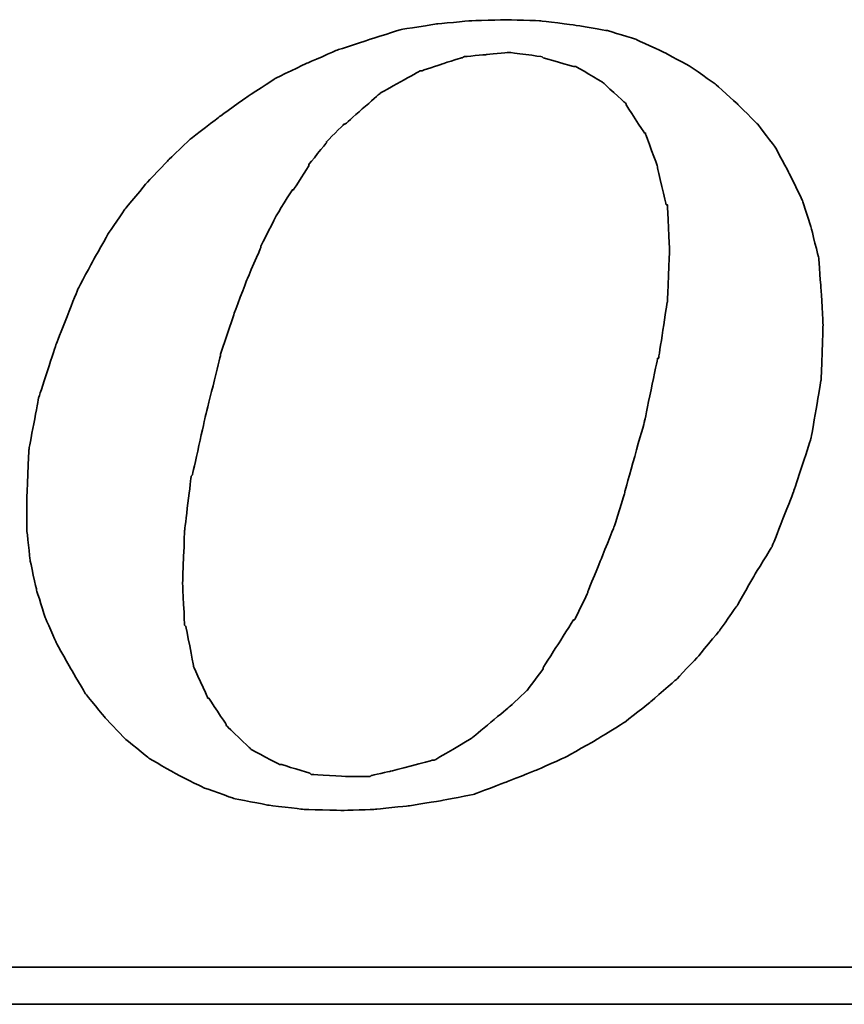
# Model space of a CAD drawing. Header units: millimetres. Extents: x 775 to 1080, y 434 to 536.
# Tile 40 of 47: x 1007.7 to 1011.2, y 463.09 to 467.27. Entities that reach past the tile are written whole.
import ezdxf

# ---------------------------------------------------------------- set-up
doc = ezdxf.new("R2010")
doc.units = ezdxf.units.MM
doc.header["$LTSCALE"] = 0.15
doc.layers.add('DIM', color=4, linetype='CONTINUOUS')
doc.layers.add('layer 1', color=7, linetype='CONTINUOUS')

# ---------------------------------------------------------------- blocks, each defined once
blk = doc.blocks.new('TBI MOTION logo(完整正式版)')
at = {"layer": 'layer 1', "color": 22, "lineweight": 35}
for points, knots in [([(35.79625, -6.98375), (35.79625, -6.98375), (36.23125, -7.43875), (36.23125, -7.43875), (36.23125, -7.43875), (36.23125, -7.43875), (36.75625, -7.87125), (36.75625, -7.87125), (36.75625, -7.87125), (36.75625, -7.87125), (37.33125, -8.20375), (37.33125, -8.20375), (37.33125, -8.20375), (37.33125, -8.20375), (37.95625, -8.51875), (37.95625, -8.51875), (37.95625, -8.51875), (37.95625, -8.51875), (38.62625, -8.75875), (38.62625, -8.75875), (38.62625, -8.75875), (38.62625, -8.75875), (39.37125, -8.90375), (39.37125, -8.90375), (39.37125, -8.90375), (39.37125, -8.90375), (40.14125, -8.99875), (40.14125, -8.99875), (40.14125, -8.99875), (40.14125, -8.99875), (41.02625, -9.02375), (41.02625, -9.02375), (41.02625, -9.02375), (41.02625, -9.02375), (41.74625, -8.99875), (41.74625, -8.99875), (41.74625, -8.99875), (41.74625, -8.99875), (42.46625, -8.92375), (42.46625, -8.92375), (42.46625, -8.92375), (42.46625, -8.92375), (43.21125, -8.80625), (43.21125, -8.80625), (43.21125, -8.80625), (43.21125, -8.80625), (43.93125, -8.66375), (43.93125, -8.66375), (43.93125, -8.66375), (43.93125, -8.66375), (44.62625, -8.39875), (44.62625, -8.39875), (44.62625, -8.39875), (44.62625, -8.39875), (45.29625, -8.13375), (45.29625, -8.13375), (45.29625, -8.13375), (45.29625, -8.13375), (45.94625, -7.84375), (45.94625, -7.84375), (45.94625, -7.84375), (45.94625, -7.84375), (46.61625, -7.46375), (46.61625, -7.46375), (46.61625, -7.46375), (46.61625, -7.46375), (47.24125, -7.07875), (47.24125, -7.07875), (47.24125, -7.07875), (47.24125, -7.07875), (47.81625, -6.62375), (47.81625, -6.62375), (47.81625, -6.62375), (47.81625, -6.62375), (48.36875, -6.14375), (48.36875, -6.14375), (48.36875, -6.14375), (48.36875, -6.14375), (48.84625, -5.64125), (48.84625, -5.64125), (48.84625, -5.64125), (48.84625, -5.64125), (49.32625, -5.06375), (49.32625, -5.06375), (49.32625, -5.06375), (49.32625, -5.06375), (49.71125, -4.51374), (49.71125, -4.51374), (49.71125, -4.51374), (49.71125, -4.51374), (50.09625, -3.83874), (50.09625, -3.83874), (50.09625, -3.83874), (50.09625, -3.83874), (50.48125, -3.21374), (50.48125, -3.21374), (50.48125, -3.21374), (50.48125, -3.21374), (50.96125, -1.99125), (50.96125, -1.99125), (50.96125, -1.99125), (50.96125, -1.99125), (51.34375, -0.81875), (51.34375, -0.81875), (51.34375, -0.81875), (51.34375, -0.81875), (51.56125, 0.45624), (51.56125, 0.45624), (51.56125, 0.45624), (51.56125, 0.45624), (51.60625, 1.67624), (51.60625, 1.67624), (51.60625, 1.67624), (51.60625, 1.67624), (51.56125, 2.44625), (51.56125, 2.44625), (51.56125, 2.44625), (51.56125, 2.44625), (51.51125, 3.14125), (51.51125, 3.14125), (51.51125, 3.14125), (51.51125, 3.14125), (51.34375, 3.81125), (51.34375, 3.81125), (51.34375, 3.81125), (51.34375, 3.81125), (51.15125, 4.41125), (51.15125, 4.41125), (51.15125, 4.41125), (51.15125, 4.41125), (50.86125, 5.01125), (50.86125, 5.01125), (50.86125, 5.01125), (50.86125, 5.01125), (50.55125, 5.58875), (50.55125, 5.58875), (50.55125, 5.58875), (50.55125, 5.58875), (50.16625, 6.09125), (50.16625, 6.09125), (50.16625, 6.09125), (50.16625, 6.09125), (49.71125, 6.54875), (49.71125, 6.54875), (49.71125, 6.54875), (49.71125, 6.54875), (49.23125, 6.98125), (49.23125, 6.98125), (49.23125, 6.98125), (49.23125, 6.98125), (48.67875, 7.36625), (48.67875, 7.36625), (48.67875, 7.36625), (48.67875, 7.36625), (48.10375, 7.67625), (48.10375, 7.67625), (48.10375, 7.67625), (48.10375, 7.67625), (47.48125, 7.96375), (47.48125, 7.96375), (47.48125, 7.96375), (47.48125, 7.96375), (46.85625, 8.15625), (46.85625, 8.15625), (46.85625, 8.15625), (46.85625, 8.15625), (46.13625, 8.27624), (46.13625, 8.27624), (46.13625, 8.27624), (46.13625, 8.27624), (45.39125, 8.37125), (45.39125, 8.37125), (45.39125, 8.37125), (45.39125, 8.37125), (44.62625, 8.39624), (44.62625, 8.39624), (44.62625, 8.39624), (44.62625, 8.39624), (43.83625, 8.37125), (43.83625, 8.37125), (43.83625, 8.37125), (43.83625, 8.37125), (43.09125, 8.30125), (43.09125, 8.30125), (43.09125, 8.30125), (43.09125, 8.30125), (42.32125, 8.18125), (42.32125, 8.18125), (42.32125, 8.18125), (42.32125, 8.18125), (41.62875, 7.96375), (41.62875, 7.96375), (41.62875, 7.96375), (41.62875, 7.96375), (40.90625, 7.72625), (40.90625, 7.72625), (40.90625, 7.72625), (40.90625, 7.72625), (40.23624, 7.43625), (40.23624, 7.43625), (40.23624, 7.43625), (40.23624, 7.43625), (39.54124, 7.10125), (39.54124, 7.10125), (39.54124, 7.10125), (39.54124, 7.10125), (38.91625, 6.69125), (38.91625, 6.69125), (38.91625, 6.69125), (38.91625, 6.69125), (38.31625, 6.26125), (38.31625, 6.26125), (38.31625, 6.26125), (38.31625, 6.26125), (37.69125, 5.78125), (37.69125, 5.78125), (37.69125, 5.78125), (37.69125, 5.78125), (37.18625, 5.30125), (37.18625, 5.30125), (37.18625, 5.30125), (37.18625, 5.30125), (36.70625, 4.79624), (36.70625, 4.79624), (36.70625, 4.79624), (36.70625, 4.79624), (36.23125, 4.22125), (36.23125, 4.22125), (36.23125, 4.22125), (36.23125, 4.22125), (35.87124, 3.69375), (35.87124, 3.69375), (35.87124, 3.69375), (35.87124, 3.69375), (35.53125, 3.09125), (35.53125, 3.09125), (35.53125, 3.09125), (35.53125, 3.09125), (35.19875, 2.47125), (35.19875, 2.47125), (35.19875, 2.47125), (35.19875, 2.47125), (34.71625, 1.24625), (34.71625, 1.24625), (34.71625, 1.24625), (34.71625, 1.24625), (34.33125, 0.06874), (34.33125, 0.06874), (34.33125, 0.06874), (34.33125, 0.06874), (34.11625, -1.07875), (34.11625, -1.07875), (34.11625, -1.07875), (34.11625, -1.07875), (34.07125, -2.15875), (34.07125, -2.15875), (34.07125, -2.15875), (34.07125, -2.15875), (34.07125, -2.85375), (34.07125, -2.85375), (34.07125, -2.85375), (34.07125, -2.85375), (34.14125, -3.50375), (34.14125, -3.50375), (34.14125, -3.50375), (34.14125, -3.50375), (34.28625, -4.17375), (34.28625, -4.17375), (34.28625, -4.17375), (34.28625, -4.17375), (34.47625, -4.77624), (34.47625, -4.77624), (34.47625, -4.77624), (34.47625, -4.77624), (34.71625, -5.32625), (34.71625, -5.32625), (34.71625, -5.32625), (34.71625, -5.32625), (35.05375, -5.92875), (35.05375, -5.92875), (35.05375, -5.92875), (35.05375, -5.92875), (35.36375, -6.45375), (35.36375, -6.45375), (35.36375, -6.45375), (35.36375, -6.45375), (35.79625, -6.98375), (35.79625, -6.98375)], [0, 0, 0, 0, 0.01388889, 0.01388889, 0.01388889, 0.0138889, 0.02777778, 0.02777778, 0.02777778, 0.02777779, 0.04166667, 0.04166667, 0.04166667, 0.04166668, 0.05555556, 0.05555556, 0.05555556, 0.05555557, 0.06944444, 0.06944444, 0.06944444, 0.06944445, 0.08333333, 0.08333333, 0.08333333, 0.08333334, 0.09722222, 0.09722222, 0.09722222, 0.09722223, 0.11111111, 0.11111111, 0.11111111, 0.11111112, 0.125, 0.125, 0.125, 0.12500001, 0.13888889, 0.13888889, 0.13888889, 0.1388889, 0.15277778, 0.15277778, 0.15277778, 0.15277779, 0.16666667, 0.16666667, 0.16666667, 0.16666668, 0.18055556, 0.18055556, 0.18055556, 0.18055557, 0.19444444, 0.19444444, 0.19444444, 0.19444445, 0.20833333, 0.20833333, 0.20833333, 0.20833334, 0.22222222, 0.22222222, 0.22222222, 0.22222223, 0.23611111, 0.23611111, 0.23611111, 0.23611112, 0.25, 0.25, 0.25, 0.25000001, 0.26388889, 0.26388889, 0.26388889, 0.2638889, 0.27777778, 0.27777778, 0.27777778, 0.27777779, 0.29166667, 0.29166667, 0.29166667, 0.29166668, 0.30555556, 0.30555556, 0.30555556, 0.30555557, 0.31944444, 0.31944444, 0.31944444, 0.31944445, 0.33333333, 0.33333333, 0.33333333, 0.33333334, 0.34722222, 0.34722222, 0.34722222, 0.34722223, 0.36111111, 0.36111111, 0.36111111, 0.36111112, 0.375, 0.375, 0.375, 0.37500001, 0.38888889, 0.38888889, 0.38888889, 0.3888889, 0.40277778, 0.40277778, 0.40277778, 0.40277779, 0.41666667, 0.41666667, 0.41666667, 0.41666668, 0.43055556, 0.43055556, 0.43055556, 0.43055557, 0.44444444, 0.44444444, 0.44444444, 0.44444445, 0.45833333, 0.45833333, 0.45833333, 0.45833334, 0.47222222, 0.47222222, 0.47222222, 0.47222223, 0.48611111, 0.48611111, 0.48611111, 0.48611112, 0.5, 0.5, 0.5, 0.50000001, 0.51388889, 0.51388889, 0.51388889, 0.5138889, 0.52777778, 0.52777778, 0.52777778, 0.52777779, 0.54166667, 0.54166667, 0.54166667, 0.54166668, 0.55555556, 0.55555556, 0.55555556, 0.55555557, 0.56944444, 0.56944444, 0.56944444, 0.56944445, 0.58333333, 0.58333333, 0.58333333, 0.58333334, 0.59722222, 0.59722222, 0.59722222, 0.59722223, 0.61111111, 0.61111111, 0.61111111, 0.61111112, 0.625, 0.625, 0.625, 0.62500001, 0.63888889, 0.63888889, 0.63888889, 0.6388889, 0.65277778, 0.65277778, 0.65277778, 0.65277779, 0.66666667, 0.66666667, 0.66666667, 0.66666668, 0.68055556, 0.68055556, 0.68055556, 0.68055557, 0.69444444, 0.69444444, 0.69444444, 0.69444445, 0.70833333, 0.70833333, 0.70833333, 0.70833334, 0.72222222, 0.72222222, 0.72222222, 0.72222223, 0.73611111, 0.73611111, 0.73611111, 0.73611112, 0.75, 0.75, 0.75, 0.75000001, 0.76388889, 0.76388889, 0.76388889, 0.7638889, 0.77777778, 0.77777778, 0.77777778, 0.77777779, 0.79166667, 0.79166667, 0.79166667, 0.79166668, 0.80555556, 0.80555556, 0.80555556, 0.80555557, 0.81944444, 0.81944444, 0.81944444, 0.81944445, 0.83333333, 0.83333333, 0.83333333, 0.83333334, 0.84722222, 0.84722222, 0.84722222, 0.84722223, 0.86111111, 0.86111111, 0.86111111, 0.86111112, 0.875, 0.875, 0.875, 0.87500001, 0.88888889, 0.88888889, 0.88888889, 0.8888889, 0.90277778, 0.90277778, 0.90277778, 0.90277779, 0.91666667, 0.91666667, 0.91666667, 0.91666668, 0.93055556, 0.93055556, 0.93055556, 0.93055557, 0.94444444, 0.94444444, 0.94444444, 0.94444445, 0.95833333, 0.95833333, 0.95833333, 0.95833334, 0.97222222, 0.97222222, 0.97222222, 0.97222223, 0.98611111, 0.98611111, 0.98611111, 0.98611112, 1, 1, 1, 1]), ([(38.33875, 1.03124), (38.33875, 1.03124), (38.62625, 1.89625), (38.62625, 1.89625), (38.62625, 1.89625), (38.62625, 1.89625), (38.91625, 2.66375), (38.91625, 2.66375), (38.91625, 2.66375), (38.91625, 2.66375), (39.22625, 3.38125), (39.22625, 3.38125), (39.22625, 3.38125), (39.22625, 3.38125), (39.22625, 3.40624), (39.22625, 3.40624), (39.22625, 3.40624), (39.22625, 3.40624), (39.56124, 4.07624), (39.56124, 4.07624), (39.56124, 4.07624), (39.56124, 4.07624), (39.92125, 4.65125), (39.92125, 4.65125), (39.92125, 4.65125), (39.92125, 4.65125), (39.94625, 4.65125), (39.94625, 4.65125), (39.94625, 4.65125), (39.94625, 4.65125), (40.28125, 5.17875), (40.28125, 5.17875), (40.28125, 5.17875), (40.28125, 5.17875), (40.28125, 5.20375), (40.28125, 5.20375), (40.28125, 5.20375), (40.28125, 5.20375), (40.66875, 5.68625), (40.66875, 5.68625), (40.66875, 5.68625), (40.66875, 5.68625), (40.66875, 5.70625), (40.66875, 5.70625), (40.66875, 5.70625), (40.66875, 5.70625), (41.05124, 6.09125), (41.05124, 6.09125), (41.05124, 6.09125), (41.05124, 6.09125), (41.07625, 6.09125), (41.07625, 6.09125), (41.07625, 6.09125), (41.07625, 6.09125), (41.84125, 6.76625), (41.84125, 6.76625), (41.84125, 6.76625), (41.84125, 6.76625), (41.86625, 6.78625), (41.86625, 6.78625), (41.86625, 6.78625), (41.86625, 6.78625), (42.73125, 7.26624), (42.73125, 7.26624), (42.73125, 7.26624), (42.73125, 7.26624), (42.75625, 7.26624), (42.75625, 7.26624), (42.75625, 7.26624), (42.75625, 7.26624), (43.18625, 7.41125), (43.18625, 7.41125), (43.18625, 7.41125), (43.18625, 7.41125), (43.64125, 7.55625), (43.64125, 7.55625), (43.64125, 7.55625), (43.64125, 7.55625), (43.66625, 7.55625), (43.66625, 7.55625), (43.66625, 7.55625), (43.66625, 7.55625), (43.69125, 7.58124), (43.69125, 7.58124), (43.69125, 7.58124), (43.69125, 7.58124), (44.19125, 7.62625), (44.19125, 7.62625), (44.19125, 7.62625), (44.19125, 7.62625), (44.67125, 7.67625), (44.67125, 7.67625), (44.67125, 7.67625), (44.67125, 7.67625), (44.69625, 7.67625), (44.69625, 7.67625), (44.69625, 7.67625), (44.69625, 7.67625), (45.41875, 7.58124), (45.41875, 7.58124), (45.41875, 7.58124), (45.41875, 7.58124), (45.44125, 7.55625), (45.44125, 7.55625), (45.44125, 7.55625), (45.44125, 7.55625), (46.11125, 7.36625), (46.11125, 7.36625), (46.11125, 7.36625), (46.11125, 7.36625), (46.13625, 7.36625), (46.13625, 7.36625), (46.13625, 7.36625), (46.13625, 7.36625), (46.15875, 7.36625), (46.15875, 7.36625), (46.15875, 7.36625), (46.15875, 7.36625), (46.73625, 7.02624), (46.73625, 7.02624), (46.73625, 7.02624), (46.73625, 7.02624), (46.76125, 7.00624), (46.76125, 7.00624), (46.76125, 7.00624), (46.76125, 7.00624), (47.24125, 6.57124), (47.24125, 6.57124), (47.24125, 6.57124), (47.24125, 6.57124), (47.26625, 6.54875), (47.26625, 6.54875), (47.26625, 6.54875), (47.26625, 6.54875), (47.26625, 6.52375), (47.26625, 6.52375), (47.26625, 6.52375), (47.26625, 6.52375), (47.67375, 5.89875), (47.67375, 5.89875), (47.67375, 5.89875), (47.67375, 5.89875), (47.69625, 5.89875), (47.69625, 5.89875), (47.69625, 5.89875), (47.69625, 5.89875), (47.69625, 5.87625), (47.69625, 5.87625), (47.69625, 5.87625), (47.69625, 5.87625), (47.96125, 5.15625), (47.96125, 5.15625), (47.96125, 5.15625), (47.96125, 5.15625), (47.96125, 5.13125), (47.96125, 5.13125), (47.96125, 5.13125), (47.96125, 5.13125), (48.15125, 4.31875), (48.15125, 4.31875), (48.15125, 4.31875), (48.15125, 4.31875), (48.17625, 4.31875), (48.17625, 4.31875), (48.17625, 4.31875), (48.17625, 4.31875), (48.17625, 4.29125), (48.17625, 4.29125), (48.17625, 4.29125), (48.17625, 4.29125), (48.22625, 3.33125), (48.22625, 3.33125), (48.22625, 3.33125), (48.22625, 3.33125), (48.22625, 3.30875), (48.22625, 3.30875), (48.22625, 3.30875), (48.22625, 3.30875), (48.17625, 2.20624), (48.17625, 2.20624), (48.17625, 2.20624), (48.17625, 2.20624), (48.17625, 2.18124), (48.17625, 2.18124), (48.17625, 2.18124), (48.17625, 2.18124), (47.98375, 0.93624), (47.98375, 0.93624), (47.98375, 0.93624), (47.98375, 0.93624), (47.96125, 0.93624), (47.96125, 0.93624), (47.96125, 0.93624), (47.96125, 0.93624), (47.67375, -0.45874), (47.67375, -0.45874), (47.67375, -0.45874), (47.67375, -0.45874), (47.24125, -1.99125), (47.24125, -1.99125), (47.24125, -1.99125), (47.24125, -1.99125), (47.24125, -2.01874), (47.24125, -2.01874), (47.24125, -2.01874), (47.24125, -2.01874), (47.00125, -2.78375), (47.00125, -2.78375), (47.00125, -2.78375), (47.00125, -2.78375), (46.71125, -3.50375), (46.71125, -3.50375), (46.71125, -3.50375), (46.71125, -3.50375), (46.42625, -4.19875), (46.42625, -4.19875), (46.42625, -4.19875), (46.42625, -4.19875), (46.42625, -4.22375), (46.42625, -4.22375), (46.42625, -4.22375), (46.42625, -4.22375), (46.13625, -4.82374), (46.13625, -4.82374), (46.13625, -4.82374), (46.13625, -4.82374), (46.11125, -4.82374), (46.11125, -4.82374), (46.11125, -4.82374), (46.11125, -4.82374), (45.77625, -5.35125), (45.77625, -5.35125), (45.77625, -5.35125), (45.77625, -5.35125), (45.44125, -5.87875), (45.44125, -5.87875), (45.44125, -5.87875), (45.44125, -5.87875), (45.44125, -5.90375), (45.44125, -5.90375), (45.44125, -5.90375), (45.44125, -5.90375), (45.10625, -6.35875), (45.10625, -6.35875), (45.10625, -6.35875), (45.10625, -6.35875), (45.08125, -6.38375), (45.08125, -6.38375), (45.08125, -6.38375), (45.08125, -6.38375), (44.69625, -6.74375), (44.69625, -6.74375), (44.69625, -6.74375), (44.69625, -6.74375), (43.88375, -7.41625), (43.88375, -7.41625), (43.88375, -7.41625), (43.88375, -7.41625), (43.85625, -7.43875), (43.85625, -7.43875), (43.85625, -7.43875), (43.85625, -7.43875), (43.04125, -7.91875), (43.04125, -7.91875), (43.04125, -7.91875), (43.04125, -7.91875), (43.01625, -7.91875), (43.01625, -7.91875), (43.01625, -7.91875), (43.01625, -7.91875), (42.99625, -7.91875), (42.99625, -7.91875), (42.99625, -7.91875), (42.99625, -7.91875), (42.08125, -8.15875), (42.08125, -8.15875), (42.08125, -8.15875), (42.08125, -8.15875), (41.65125, -8.25625), (41.65125, -8.25625), (41.65125, -8.25625), (41.65125, -8.25625), (41.62875, -8.27875), (41.62875, -8.27875), (41.62875, -8.27875), (41.62875, -8.27875), (41.60125, -8.27875), (41.60125, -8.27875), (41.60125, -8.27875), (41.60125, -8.27875), (41.12125, -8.27875), (41.12125, -8.27875), (41.12125, -8.27875), (41.12125, -8.27875), (40.35624, -8.23125), (40.35624, -8.23125), (40.35624, -8.23125), (40.35624, -8.23125), (40.33125, -8.23125), (40.33125, -8.23125), (40.33125, -8.23125), (40.33125, -8.23125), (40.30625, -8.20375), (40.30625, -8.20375), (40.30625, -8.20375), (40.30625, -8.20375), (39.68375, -8.01375), (39.68375, -8.01375), (39.68375, -8.01375), (39.68375, -8.01375), (39.66124, -8.01375), (39.66124, -8.01375), (39.66124, -8.01375), (39.66124, -8.01375), (39.63625, -8.01375), (39.63625, -8.01375), (39.63625, -8.01375), (39.63625, -8.01375), (39.01125, -7.67875), (39.01125, -7.67875), (39.01125, -7.67875), (39.01125, -7.67875), (38.98875, -7.65375), (38.98875, -7.65375), (38.98875, -7.65375), (38.98875, -7.65375), (38.48625, -7.17375), (38.48625, -7.17375), (38.48625, -7.17375), (38.48625, -7.17375), (38.45875, -7.14875), (38.45875, -7.14875), (38.45875, -7.14875), (38.45875, -7.14875), (38.45875, -7.12875), (38.45875, -7.12875), (38.45875, -7.12875), (38.45875, -7.12875), (38.07625, -6.54875), (38.07625, -6.54875), (38.07625, -6.54875), (38.07625, -6.54875), (38.05125, -6.54875), (38.05125, -6.54875), (38.05125, -6.54875), (38.05125, -6.54875), (38.05125, -6.52875), (38.05125, -6.52875), (38.05125, -6.52875), (38.05125, -6.52875), (37.74125, -5.85375), (37.74125, -5.85375), (37.74125, -5.85375), (37.74125, -5.85375), (37.74125, -5.82875), (37.74125, -5.82875), (37.74125, -5.82875), (37.74125, -5.82875), (37.57375, -4.96875), (37.57375, -4.96875), (37.57375, -4.96875), (37.57375, -4.96875), (37.54625, -4.94375), (37.54625, -4.94375), (37.54625, -4.94375), (37.54625, -4.94375), (37.50125, -4.03375), (37.50125, -4.03375), (37.50125, -4.03375), (37.50125, -4.03375), (37.50125, -4.00875), (37.50125, -4.00875), (37.50125, -4.00875), (37.50125, -4.00875), (37.54625, -2.85375), (37.54625, -2.85375), (37.54625, -2.85375), (37.54625, -2.85375), (37.69125, -1.65875), (37.69125, -1.65875), (37.69125, -1.65875), (37.69125, -1.65875), (37.71624, -1.63375), (37.71624, -1.63375), (37.71624, -1.63375), (37.71624, -1.63375), (38.00375, -0.33875), (38.00375, -0.33875), (38.00375, -0.33875), (38.00375, -0.33875), (38.33875, 1.00624), (38.33875, 1.00624), (38.33875, 1.00624), (38.33875, 1.00624), (38.33875, 1.03124), (38.33875, 1.03124)], [0, 0, 0, 0, 0.01010101, 0.01010101, 0.01010101, 0.01010102, 0.02020202, 0.02020202, 0.02020202, 0.02020203, 0.03030303, 0.03030303, 0.03030303, 0.03030304, 0.04040404, 0.04040404, 0.04040404, 0.04040405, 0.05050505, 0.05050505, 0.05050505, 0.05050506, 0.06060606, 0.06060606, 0.06060606, 0.06060607, 0.07070707, 0.07070707, 0.07070707, 0.07070708, 0.08080808, 0.08080808, 0.08080808, 0.08080809, 0.09090909, 0.09090909, 0.09090909, 0.0909091, 0.1010101, 0.1010101, 0.1010101, 0.10101011, 0.11111111, 0.11111111, 0.11111111, 0.11111112, 0.12121212, 0.12121212, 0.12121212, 0.12121213, 0.13131313, 0.13131313, 0.13131313, 0.13131314, 0.14141414, 0.14141414, 0.14141414, 0.14141415, 0.15151515, 0.15151515, 0.15151515, 0.15151516, 0.16161616, 0.16161616, 0.16161616, 0.16161617, 0.17171717, 0.17171717, 0.17171717, 0.17171718, 0.18181818, 0.18181818, 0.18181818, 0.18181819, 0.19191919, 0.19191919, 0.19191919, 0.1919192, 0.2020202, 0.2020202, 0.2020202, 0.20202021, 0.21212121, 0.21212121, 0.21212121, 0.21212122, 0.22222222, 0.22222222, 0.22222222, 0.22222223, 0.23232323, 0.23232323, 0.23232323, 0.23232324, 0.24242424, 0.24242424, 0.24242424, 0.24242425, 0.25252525, 0.25252525, 0.25252525, 0.25252526, 0.26262626, 0.26262626, 0.26262626, 0.26262627, 0.27272727, 0.27272727, 0.27272727, 0.27272728, 0.28282828, 0.28282828, 0.28282828, 0.28282829, 0.29292929, 0.29292929, 0.29292929, 0.2929293, 0.3030303, 0.3030303, 0.3030303, 0.30303031, 0.31313131, 0.31313131, 0.31313131, 0.31313132, 0.32323232, 0.32323232, 0.32323232, 0.32323233, 0.33333333, 0.33333333, 0.33333333, 0.33333334, 0.34343434, 0.34343434, 0.34343434, 0.34343435, 0.35353535, 0.35353535, 0.35353535, 0.35353536, 0.36363636, 0.36363636, 0.36363636, 0.36363637, 0.37373737, 0.37373737, 0.37373737, 0.37373738, 0.38383838, 0.38383838, 0.38383838, 0.38383839, 0.39393939, 0.39393939, 0.39393939, 0.3939394, 0.4040404, 0.4040404, 0.4040404, 0.40404041, 0.41414141, 0.41414141, 0.41414141, 0.41414142, 0.42424242, 0.42424242, 0.42424242, 0.42424243, 0.43434343, 0.43434343, 0.43434343, 0.43434344, 0.44444444, 0.44444444, 0.44444444, 0.44444445, 0.45454545, 0.45454545, 0.45454545, 0.45454546, 0.46464646, 0.46464646, 0.46464646, 0.46464647, 0.47474747, 0.47474747, 0.47474747, 0.47474748, 0.48484848, 0.48484848, 0.48484848, 0.48484849, 0.49494949, 0.49494949, 0.49494949, 0.4949495, 0.50505051, 0.50505051, 0.50505051, 0.50505052, 0.51515152, 0.51515152, 0.51515152, 0.51515153, 0.52525253, 0.52525253, 0.52525253, 0.52525254, 0.53535354, 0.53535354, 0.53535354, 0.53535355, 0.54545455, 0.54545455, 0.54545455, 0.54545456, 0.55555556, 0.55555556, 0.55555556, 0.55555557, 0.56565657, 0.56565657, 0.56565657, 0.56565658, 0.57575758, 0.57575758, 0.57575758, 0.57575759, 0.58585859, 0.58585859, 0.58585859, 0.5858586, 0.5959596, 0.5959596, 0.5959596, 0.59595961, 0.60606061, 0.60606061, 0.60606061, 0.60606062, 0.61616162, 0.61616162, 0.61616162, 0.61616163, 0.62626263, 0.62626263, 0.62626263, 0.62626264, 0.63636364, 0.63636364, 0.63636364, 0.63636365, 0.64646465, 0.64646465, 0.64646465, 0.64646466, 0.65656566, 0.65656566, 0.65656566, 0.65656567, 0.66666667, 0.66666667, 0.66666667, 0.66666668, 0.67676768, 0.67676768, 0.67676768, 0.67676769, 0.68686869, 0.68686869, 0.68686869, 0.6868687, 0.6969697, 0.6969697, 0.6969697, 0.69696971, 0.70707071, 0.70707071, 0.70707071, 0.70707072, 0.71717172, 0.71717172, 0.71717172, 0.71717173, 0.72727273, 0.72727273, 0.72727273, 0.72727274, 0.73737374, 0.73737374, 0.73737374, 0.73737375, 0.74747475, 0.74747475, 0.74747475, 0.74747476, 0.75757576, 0.75757576, 0.75757576, 0.75757577, 0.76767677, 0.76767677, 0.76767677, 0.76767678, 0.77777778, 0.77777778, 0.77777778, 0.77777779, 0.78787879, 0.78787879, 0.78787879, 0.7878788, 0.7979798, 0.7979798, 0.7979798, 0.79797981, 0.80808081, 0.80808081, 0.80808081, 0.80808082, 0.81818182, 0.81818182, 0.81818182, 0.81818183, 0.82828283, 0.82828283, 0.82828283, 0.82828284, 0.83838384, 0.83838384, 0.83838384, 0.83838385, 0.84848485, 0.84848485, 0.84848485, 0.84848486, 0.85858586, 0.85858586, 0.85858586, 0.85858587, 0.86868687, 0.86868687, 0.86868687, 0.86868688, 0.87878788, 0.87878788, 0.87878788, 0.87878789, 0.88888889, 0.88888889, 0.88888889, 0.8888889, 0.8989899, 0.8989899, 0.8989899, 0.89898991, 0.90909091, 0.90909091, 0.90909091, 0.90909092, 0.91919192, 0.91919192, 0.91919192, 0.91919193, 0.92929293, 0.92929293, 0.92929293, 0.92929294, 0.93939394, 0.93939394, 0.93939394, 0.93939395, 0.94949495, 0.94949495, 0.94949495, 0.94949496, 0.95959596, 0.95959596, 0.95959596, 0.95959597, 0.96969697, 0.96969697, 0.96969697, 0.96969698, 0.97979798, 0.97979798, 0.97979798, 0.97979799, 0.98989899, 0.98989899, 0.98989899, 0.989899, 1, 1, 1, 1]), ([(75.90875, -9.47875), (75.90875, -9.47875), (75.90875, -12.28625), (75.90875, -12.28625), (75.90875, -12.28625), (75.90875, -12.28625), (75.90875, -12.47875), (75.90875, -12.47875), (75.90875, -12.47875), (75.90875, -12.47875), (75.71625, -12.47875), (75.71625, -12.47875), (75.71625, -12.47875), (75.71625, -12.47875), (-88.32875, -12.47875), (-88.32875, -12.47875), (-88.32875, -12.47875), (-88.32875, -12.47875), (-88.32875, -13.29375), (-88.32875, -13.29375), (-88.32875, -13.29375), (-88.32875, -13.29375), (82.89125, -13.29375), (82.89125, -13.29375), (82.89125, -13.29375), (82.89125, -13.29375), (75.90875, -9.47875), (75.90875, -9.47875)], [0, 0, 0, 0, 0.14285714, 0.14285714, 0.14285714, 0.14285715, 0.28571429, 0.28571429, 0.28571429, 0.2857143, 0.42857143, 0.42857143, 0.42857143, 0.42857144, 0.57142857, 0.57142857, 0.57142857, 0.57142858, 0.71428571, 0.71428571, 0.71428571, 0.71428572, 0.85714286, 0.85714286, 0.85714286, 0.85714287, 1, 1, 1, 1])]:
    blk.add_open_spline(points, degree=3, knots=knots, dxfattribs=at)

msp = doc.modelspace()

# ---------------------------------------------------------------- block references
at = {"layer": 'DIM', "color": 7, "xscale": 0.1927795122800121, "yscale": 0.1927795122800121, "zscale": 0.1927795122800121}
msp.add_blockref('TBI MOTION logo(完整正式版)', (1001.1633, 465.6495), dxfattribs=at)

doc.saveas('drawing.dxf')
